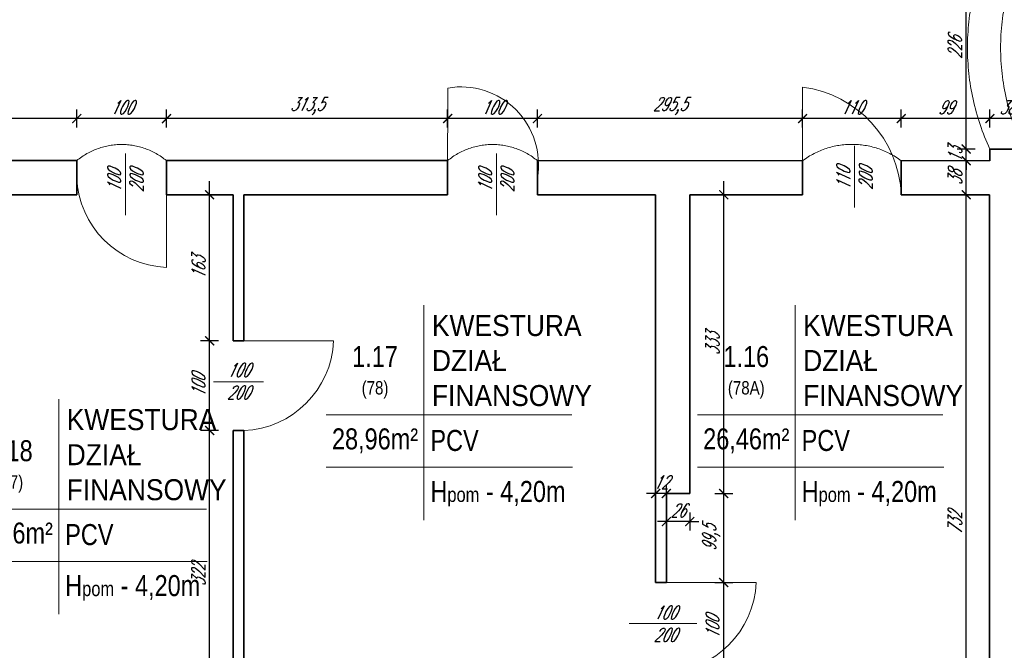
# Model space of a CAD drawing. Header units: millimetres. Extents: x 402 to 79005, y -7782 to 89952.
# Tile 147 of 256: x 23576 to 24673, y 28628 to 29332. Entities that reach past the tile are written whole.
import ezdxf

# ---------------------------------------------------------------- set-up
doc = ezdxf.new("R2010")
doc.units = ezdxf.units.MM
doc.header["$LTSCALE"] = 10
doc.linetypes.add('DASHED', pattern=[19.05, 12.7, -6.35])
doc.layers.get('0').update_dxf_attribs({"lineweight": 0})
doc.layers.get('Defpoints').update_dxf_attribs({"color": 253})
for name, color, linetype, lineweight in [('01 parter - ściany', 253, 'Continuous', 35), ('03_drzwi', 253, 'Continuous', 15), ('04-2_nad', 253, 'DASHED', 5), ('05-01_wymiary', 253, 'Continuous', 5), ('05-03_opis', 253, 'Continuous', 5)]:
    doc.layers.add(name, color=color, linetype=linetype, lineweight=lineweight)
doc.styles.add('ariel', font='ARIAL.TTF', dxfattribs={"width": 0.8})
doc.styles.add('ariel_wym', font='simplex.shx', dxfattribs={"width": 0.65, "oblique": 25})
doc.dimstyles.new('ariel 50 wnętrze', dxfattribs={"dimtxt": 15, "dimasz": 10, "dimexe": 10, "dimexo": 0, "dimgap": 5, "dimtad": 1, "dimdec": 1, "dimrnd": 0.5, "dimtxsty": 'ariel_wym', "dimblk": 'ARCHTICK', "dimcen": 2.5, "dimdle": 15, "dimazin": 0, "dimtfac": 1, "dimtdec": 1, "dimtix": 1, "dimtmove": 0, "dimatfit": 3, "dimldrblk": 'DOT', "dimfxl": 0, "dimarcsym": 0})

# ---------------------------------------------------------------- blocks, each defined once
blk = doc.blocks.new('_ArchTick')
at = {"color": 0, "linetype": 'ByBlock', "const_width": 0.15}
blk.add_lwpolyline([(-0.5, -0.5), (0.5, 0.5)], dxfattribs=at)
blk = doc.blocks.new('*D1583')
at = {"layer": '05-01_wymiary', "color": 0, "lineweight": -2}
for p, q in [((24657.4, 29211.4), (24657.4, 29231.4)), ((24695.4, 29211.4), (24695.4, 29231.4)), ((24710.4, 29221.4), (24642.4, 29221.4))]:
    blk.add_line(p, q, dxfattribs=at)
at = {"layer": 'Defpoints', "color": 0}
for p in [(24657.4, 29221.4), (24657.4, 29187.4), (24695.4, 29187.4)]:
    blk.add_point(p, dxfattribs=at)
at = {"layer": '05-01_wymiary', "color": 0, "lineweight": -2, "xscale": 10, "yscale": 10, "zscale": 10, "rotation": 180}
blk.add_blockref('_ArchTick', (24657.4, 29221.4), dxfattribs=at)
at = {"layer": '05-01_wymiary', "color": 0, "lineweight": -2, "xscale": 10, "yscale": 10, "zscale": 10}
blk.add_blockref('_ArchTick', (24695.4, 29221.4), dxfattribs=at)
at = {"layer": '05-01_wymiary', "color": 0, "insert": (24676.4, 29233.9), "char_height": 15, "attachment_point": 5, "style": 'ariel_wym'}
blk.add_mtext('38', dxfattribs=at)
blk = doc.blocks.new('_Dot')
at = {"color": 0, "linetype": 'ByBlock', "lineweight": -2}
blk.add_line((-0.5, 0), (-1, 0), dxfattribs=at)
at = {"color": 0, "linetype": 'ByBlock', "const_width": 0.5}
blk.add_lwpolyline([(-0.25, 0, 1), (0.25, 0, 1)], format="xyb", close=True, dxfattribs=at)
blk = doc.blocks.new('*D1584')
at = {"layer": '05-01_wymiary', "color": 0, "lineweight": -2}
for p, q in [((24558.6, 29211.4), (24558.6, 29231.4)), ((24657.4, 29211.4), (24657.4, 29231.4)), ((24672.4, 29221.4), (24543.6, 29221.4))]:
    blk.add_line(p, q, dxfattribs=at)
at = {"layer": 'Defpoints', "color": 0}
for p in [(24558.6, 29221.4), (24657.4, 29187.4), (24558.6, 29174.5)]:
    blk.add_point(p, dxfattribs=at)
at = {"layer": '05-01_wymiary', "color": 0, "lineweight": -2, "xscale": 10, "yscale": 10, "zscale": 10, "rotation": 180}
blk.add_blockref('_ArchTick', (24558.6, 29221.4), dxfattribs=at)
at = {"layer": '05-01_wymiary', "color": 0, "lineweight": -2, "xscale": 10, "yscale": 10, "zscale": 10}
blk.add_blockref('_ArchTick', (24657.4, 29221.4), dxfattribs=at)
at = {"layer": '05-01_wymiary', "color": 0, "insert": (24608, 29233.9), "char_height": 15, "attachment_point": 5, "style": 'ariel_wym'}
blk.add_mtext('99', dxfattribs=at)
blk = doc.blocks.new('*D1585')
at = {"layer": '05-01_wymiary', "color": 0, "lineweight": -2}
for p, q in [((24448.6, 29211.4), (24448.6, 29231.4)), ((24558.6, 29211.4), (24558.6, 29231.4)), ((24573.6, 29221.4), (24433.6, 29221.4))]:
    blk.add_line(p, q, dxfattribs=at)
at = {"layer": 'Defpoints', "color": 0}
for p in [(24448.6, 29221.4), (24448.6, 29174.5), (24558.6, 29174.5)]:
    blk.add_point(p, dxfattribs=at)
at = {"layer": '05-01_wymiary', "color": 0, "lineweight": -2, "xscale": 10, "yscale": 10, "zscale": 10, "rotation": 180}
blk.add_blockref('_ArchTick', (24448.6, 29221.4), dxfattribs=at)
at = {"layer": '05-01_wymiary', "color": 0, "lineweight": -2, "xscale": 10, "yscale": 10, "zscale": 10}
blk.add_blockref('_ArchTick', (24558.6, 29221.4), dxfattribs=at)
at = {"layer": '05-01_wymiary', "color": 0, "insert": (24503.6, 29233.9), "char_height": 15, "attachment_point": 5, "style": 'ariel_wym'}
blk.add_mtext('110', dxfattribs=at)
blk = doc.blocks.new('*D1586')
at = {"layer": '05-01_wymiary', "color": 0, "lineweight": -2}
for p, q in [((24153, 29211.4), (24153, 29231.4)), ((24448.6, 29211.4), (24448.6, 29231.4)), ((24463.6, 29221.4), (24138, 29221.4))]:
    blk.add_line(p, q, dxfattribs=at)
at = {"layer": 'Defpoints', "color": 0}
for p in [(24153, 29221.4), (24153, 29174.5), (24448.6, 29174.5)]:
    blk.add_point(p, dxfattribs=at)
at = {"layer": '05-01_wymiary', "color": 0, "lineweight": -2, "xscale": 10, "yscale": 10, "zscale": 10, "rotation": 180}
blk.add_blockref('_ArchTick', (24153, 29221.4), dxfattribs=at)
at = {"layer": '05-01_wymiary', "color": 0, "lineweight": -2, "xscale": 10, "yscale": 10, "zscale": 10}
blk.add_blockref('_ArchTick', (24448.6, 29221.4), dxfattribs=at)
at = {"layer": '05-01_wymiary', "color": 0, "insert": (24300.8, 29235.3), "char_height": 15, "attachment_point": 5, "style": 'ariel_wym'}
blk.add_mtext('295,5', dxfattribs=at)
blk = doc.blocks.new('*D1587')
at = {"layer": '05-01_wymiary', "color": 0, "lineweight": -2}
for p, q in [((24053, 29211.4), (24053, 29231.4)), ((24153, 29211.4), (24153, 29231.4)), ((24168, 29221.4), (24038, 29221.4))]:
    blk.add_line(p, q, dxfattribs=at)
at = {"layer": 'Defpoints', "color": 0}
for p in [(24053, 29221.4), (24053, 29174.5), (24153, 29174.5)]:
    blk.add_point(p, dxfattribs=at)
at = {"layer": '05-01_wymiary', "color": 0, "lineweight": -2, "xscale": 10, "yscale": 10, "zscale": 10, "rotation": 180}
blk.add_blockref('_ArchTick', (24053, 29221.4), dxfattribs=at)
at = {"layer": '05-01_wymiary', "color": 0, "lineweight": -2, "xscale": 10, "yscale": 10, "zscale": 10}
blk.add_blockref('_ArchTick', (24153, 29221.4), dxfattribs=at)
at = {"layer": '05-01_wymiary', "color": 0, "insert": (24103, 29233.9), "char_height": 15, "attachment_point": 5, "style": 'ariel_wym'}
blk.add_mtext('100', dxfattribs=at)
blk = doc.blocks.new('*D1588')
at = {"layer": '05-01_wymiary', "color": 0, "lineweight": -2}
for p, q in [((23739.6, 29211.4), (23739.6, 29231.4)), ((24053, 29211.4), (24053, 29231.4)), ((24068, 29221.4), (23724.6, 29221.4))]:
    blk.add_line(p, q, dxfattribs=at)
at = {"layer": 'Defpoints', "color": 0}
for p in [(23739.6, 29221.4), (23739.6, 29174.5), (24053, 29174.5)]:
    blk.add_point(p, dxfattribs=at)
at = {"layer": '05-01_wymiary', "color": 0, "lineweight": -2, "xscale": 10, "yscale": 10, "zscale": 10, "rotation": 180}
blk.add_blockref('_ArchTick', (23739.6, 29221.4), dxfattribs=at)
at = {"layer": '05-01_wymiary', "color": 0, "lineweight": -2, "xscale": 10, "yscale": 10, "zscale": 10}
blk.add_blockref('_ArchTick', (24053, 29221.4), dxfattribs=at)
at = {"layer": '05-01_wymiary', "color": 0, "insert": (23896.3, 29235.3), "char_height": 15, "attachment_point": 5, "style": 'ariel_wym'}
blk.add_mtext('313,5', dxfattribs=at)
blk = doc.blocks.new('*D1589')
at = {"layer": '05-01_wymiary', "color": 0, "lineweight": -2}
for p, q in [((23639.6, 29211.4), (23639.6, 29231.4)), ((23739.6, 29211.4), (23739.6, 29231.4)), ((23754.6, 29221.4), (23624.6, 29221.4))]:
    blk.add_line(p, q, dxfattribs=at)
at = {"layer": 'Defpoints', "color": 0}
for p in [(23639.6, 29221.4), (23639.6, 29174.5), (23739.6, 29174.5)]:
    blk.add_point(p, dxfattribs=at)
at = {"layer": '05-01_wymiary', "color": 0, "lineweight": -2, "xscale": 10, "yscale": 10, "zscale": 10, "rotation": 180}
blk.add_blockref('_ArchTick', (23639.6, 29221.4), dxfattribs=at)
at = {"layer": '05-01_wymiary', "color": 0, "lineweight": -2, "xscale": 10, "yscale": 10, "zscale": 10}
blk.add_blockref('_ArchTick', (23739.6, 29221.4), dxfattribs=at)
at = {"layer": '05-01_wymiary', "color": 0, "insert": (23689.6, 29233.9), "char_height": 15, "attachment_point": 5, "style": 'ariel_wym'}
blk.add_mtext('100', dxfattribs=at)
blk = doc.blocks.new('*D1590')
at = {"layer": '05-01_wymiary', "color": 0, "lineweight": -2}
for p, q in [((23414.6, 29211.4), (23414.6, 29231.4)), ((23639.6, 29211.4), (23639.6, 29231.4)), ((23654.6, 29221.4), (23399.6, 29221.4))]:
    blk.add_line(p, q, dxfattribs=at)
at = {"layer": 'Defpoints', "color": 0}
for p in [(23414.6, 29221.4), (23414.6, 29174.5), (23639.6, 29174.5)]:
    blk.add_point(p, dxfattribs=at)
at = {"layer": '05-01_wymiary', "color": 0, "lineweight": -2, "xscale": 10, "yscale": 10, "zscale": 10, "rotation": 180}
blk.add_blockref('_ArchTick', (23414.6, 29221.4), dxfattribs=at)
at = {"layer": '05-01_wymiary', "color": 0, "lineweight": -2, "xscale": 10, "yscale": 10, "zscale": 10}
blk.add_blockref('_ArchTick', (23639.6, 29221.4), dxfattribs=at)
at = {"layer": '05-01_wymiary', "color": 0, "insert": (23527.1, 29233.9), "char_height": 15, "attachment_point": 5, "style": 'ariel_wym'}
blk.add_mtext('225', dxfattribs=at)
blk = doc.blocks.new('*D1601')
at = {"layer": '05-01_wymiary', "color": 0, "lineweight": -2}
for p, q in [((23787.7, 28536.5), (23787.7, 28888.6)), ((23797.7, 28873.6), (23777.7, 28873.6)), ((23797.7, 28551.5), (23777.7, 28551.5))]:
    blk.add_line(p, q, dxfattribs=at)
at = {"layer": 'Defpoints', "color": 0}
for p in [(23787.7, 28873.6), (23813.8, 28873.6), (23813.8, 28551.5)]:
    blk.add_point(p, dxfattribs=at)
at = {"layer": '05-01_wymiary', "color": 0, "lineweight": -2, "xscale": 10, "yscale": 10, "zscale": 10}
for p, rotation in [((23787.7, 28873.6), 90), ((23787.7, 28551.5), 270)]:
    blk.add_blockref('_ArchTick', p, dxfattribs=dict(at, rotation=rotation))
at = {"layer": '05-01_wymiary', "color": 0, "insert": (23775.2, 28712.5), "char_height": 15, "attachment_point": 5, "rotation": 90, "style": 'ariel_wym'}
blk.add_mtext('322', dxfattribs=at)
blk = doc.blocks.new('*D1602')
at = {"layer": '05-01_wymiary', "color": 0, "lineweight": -2}
for p, q in [((23787.7, 28858.6), (23787.7, 28988.6)), ((23797.7, 28973.6), (23777.7, 28973.6)), ((23797.7, 28873.6), (23777.7, 28873.6))]:
    blk.add_line(p, q, dxfattribs=at)
at = {"layer": 'Defpoints', "color": 0}
for p in [(23787.7, 28973.6), (23813.8, 28973.6), (23813.8, 28873.6)]:
    blk.add_point(p, dxfattribs=at)
at = {"layer": '05-01_wymiary', "color": 0, "lineweight": -2, "xscale": 10, "yscale": 10, "zscale": 10}
for p, rotation in [((23787.7, 28973.6), 90), ((23787.7, 28873.6), 270)]:
    blk.add_blockref('_ArchTick', p, dxfattribs=dict(at, rotation=rotation))
at = {"layer": '05-01_wymiary', "color": 0, "insert": (23775.2, 28923.6), "char_height": 15, "attachment_point": 5, "rotation": 90, "style": 'ariel_wym'}
blk.add_mtext('100', dxfattribs=at)
blk = doc.blocks.new('*D1603')
at = {"layer": '05-01_wymiary', "color": 0, "lineweight": -2}
for p, q in [((23787.7, 28958.6), (23787.7, 29151.5)), ((23797.7, 29136.5), (23777.7, 29136.5)), ((23797.7, 28973.6), (23777.7, 28973.6))]:
    blk.add_line(p, q, dxfattribs=at)
at = {"layer": 'Defpoints', "color": 0}
for p in [(23787.7, 29136.5), (23813.8, 29136.5), (23813.8, 28973.6)]:
    blk.add_point(p, dxfattribs=at)
at = {"layer": '05-01_wymiary', "color": 0, "lineweight": -2, "xscale": 10, "yscale": 10, "zscale": 10}
for p, rotation in [((23787.7, 29136.5), 90), ((23787.7, 28973.6), 270)]:
    blk.add_blockref('_ArchTick', p, dxfattribs=dict(at, rotation=rotation))
at = {"layer": '05-01_wymiary', "color": 0, "insert": (23775.2, 29055), "char_height": 15, "attachment_point": 5, "rotation": 90, "style": 'ariel_wym'}
blk.add_mtext('163', dxfattribs=at)
blk = doc.blocks.new('*D1608')
at = {"layer": '05-01_wymiary', "color": 0, "lineweight": -2}
for p, q in [((24360.7, 28589.1), (24360.7, 28719.1)), ((24350.7, 28704.1), (24370.7, 28704.1)), ((24350.7, 28604.1), (24370.7, 28604.1))]:
    blk.add_line(p, q, dxfattribs=at)
at = {"layer": 'Defpoints', "color": 0}
for p in [(24297, 28704.1), (24360.7, 28704.1), (24296.8, 28604.1)]:
    blk.add_point(p, dxfattribs=at)
at = {"layer": '05-01_wymiary', "color": 0, "lineweight": -2, "xscale": 10, "yscale": 10, "zscale": 10}
for p, rotation in [((24360.7, 28704.1), 90), ((24360.7, 28604.1), 270)]:
    blk.add_blockref('_ArchTick', p, dxfattribs=dict(at, rotation=rotation))
at = {"layer": '05-01_wymiary', "color": 0, "insert": (24348.2, 28654.1), "char_height": 15, "attachment_point": 5, "rotation": 90, "style": 'ariel_wym'}
blk.add_mtext('100', dxfattribs=at)
blk = doc.blocks.new('*D1609')
at = {"layer": '05-01_wymiary', "color": 0, "lineweight": -2}
for p, q in [((24360.7, 28689.1), (24360.7, 28818.4)), ((24350.7, 28803.4), (24370.7, 28803.4)), ((24350.7, 28704.1), (24370.7, 28704.1))]:
    blk.add_line(p, q, dxfattribs=at)
at = {"layer": 'Defpoints', "color": 0}
for p in [(24322.8, 28803.4), (24360.7, 28803.4), (24297, 28704.1)]:
    blk.add_point(p, dxfattribs=at)
at = {"layer": '05-01_wymiary', "color": 0, "lineweight": -2, "xscale": 10, "yscale": 10, "zscale": 10}
for p, rotation in [((24360.7, 28803.4), 90), ((24360.7, 28704.1), 270)]:
    blk.add_blockref('_ArchTick', p, dxfattribs=dict(at, rotation=rotation))
at = {"layer": '05-01_wymiary', "color": 0, "insert": (24346.8, 28753.8), "char_height": 15, "attachment_point": 5, "rotation": 90, "style": 'ariel_wym'}
blk.add_mtext('99,5', dxfattribs=at)
blk = doc.blocks.new('*D1610')
at = {"layer": '05-01_wymiary', "color": 0, "lineweight": -2}
for p, q in [((24360.7, 28788.4), (24360.7, 29151.5)), ((24350.7, 29136.5), (24370.7, 29136.5)), ((24350.7, 28803.4), (24370.7, 28803.4))]:
    blk.add_line(p, q, dxfattribs=at)
at = {"layer": 'Defpoints', "color": 0}
for p in [(24322.8, 29136.5), (24360.7, 29136.5), (24322.8, 28803.4)]:
    blk.add_point(p, dxfattribs=at)
at = {"layer": '05-01_wymiary', "color": 0, "lineweight": -2, "xscale": 10, "yscale": 10, "zscale": 10}
for p, rotation in [((24360.7, 29136.5), 90), ((24360.7, 28803.4), 270)]:
    blk.add_blockref('_ArchTick', p, dxfattribs=dict(at, rotation=rotation))
at = {"layer": '05-01_wymiary', "color": 0, "insert": (24348.2, 28970), "char_height": 15, "attachment_point": 5, "rotation": 90, "style": 'ariel_wym'}
blk.add_mtext('333', dxfattribs=at)
blk = doc.blocks.new('*D1611')
at = {"layer": '05-01_wymiary', "color": 0, "lineweight": -2}
for p, q in [((24296.8, 28782), (24296.8, 28762)), ((24322.8, 28782), (24322.8, 28762)), ((24296.8, 28772), (24286.8, 28772)), ((24322.8, 28772), (24296.8, 28772)), ((24322.8, 28772), (24332.8, 28772))]:
    blk.add_line(p, q, dxfattribs=at)
at = {"layer": 'Defpoints', "color": 0}
for p in [(24296.8, 28803.4), (24322.8, 28803.4), (24296.8, 28772)]:
    blk.add_point(p, dxfattribs=at)
at = {"layer": '05-01_wymiary', "color": 0, "lineweight": -2, "xscale": 10, "yscale": 10, "zscale": 10}
blk.add_blockref('_ArchTick', (24296.8, 28772), dxfattribs=at)
at = {"layer": '05-01_wymiary', "color": 0, "lineweight": -2, "xscale": 10, "yscale": 10, "zscale": 10, "rotation": 180}
blk.add_blockref('_ArchTick', (24322.8, 28772), dxfattribs=at)
at = {"layer": '05-01_wymiary', "color": 0, "insert": (24309.8, 28784.5), "char_height": 15, "attachment_point": 5, "style": 'ariel_wym'}
blk.add_mtext('26', dxfattribs=at)
blk = doc.blocks.new('*D1612')
at = {"layer": '05-01_wymiary', "color": 0, "lineweight": -2}
for p, q in [((24284.8, 28803.4), (24284.8, 28813.4)), ((24296.8, 28793.4), (24296.8, 28813.4)), ((24284.8, 28803.4), (24274.8, 28803.4)), ((24296.8, 28803.4), (24284.8, 28803.4)), ((24296.8, 28803.4), (24306.8, 28803.4))]:
    blk.add_line(p, q, dxfattribs=at)
at = {"layer": 'Defpoints', "color": 0}
for p in [(24284.8, 28803.4), (24284.8, 28803.4), (24296.8, 28772)]:
    blk.add_point(p, dxfattribs=at)
at = {"layer": '05-01_wymiary', "color": 0, "lineweight": -2, "xscale": 10, "yscale": 10, "zscale": 10}
blk.add_blockref('_ArchTick', (24284.8, 28803.4), dxfattribs=at)
at = {"layer": '05-01_wymiary', "color": 0, "lineweight": -2, "xscale": 10, "yscale": 10, "zscale": 10, "rotation": 180}
blk.add_blockref('_ArchTick', (24296.8, 28803.4), dxfattribs=at)
at = {"layer": '05-01_wymiary', "color": 0, "insert": (24290.8, 28815.9), "char_height": 15, "attachment_point": 5, "style": 'ariel_wym'}
blk.add_mtext('12', dxfattribs=at)
blk = doc.blocks.new('*D1613')
at = {"layer": '05-01_wymiary', "color": 0, "lineweight": -2}
for p, q in [((24631, 28389.5), (24631, 29151.5)), ((24631, 29136.5), (24621, 29136.5)), ((24641, 28404.5), (24621, 28404.5))]:
    blk.add_line(p, q, dxfattribs=at)
at = {"layer": 'Defpoints', "color": 0}
for p in [(24631, 29136.5), (24631, 29136.5), (24656.8, 28404.5)]:
    blk.add_point(p, dxfattribs=at)
at = {"layer": '05-01_wymiary', "color": 0, "lineweight": -2, "xscale": 10, "yscale": 10, "zscale": 10}
for p, rotation in [((24631, 29136.5), 90), ((24631, 28404.5), 270)]:
    blk.add_blockref('_ArchTick', p, dxfattribs=dict(at, rotation=rotation))
at = {"layer": '05-01_wymiary', "color": 0, "insert": (24618.5, 28770.5), "char_height": 15, "attachment_point": 5, "rotation": 90, "style": 'ariel_wym'}
blk.add_mtext('732', dxfattribs=at)
blk = doc.blocks.new('*D1614')
at = {"layer": '05-01_wymiary', "color": 0, "lineweight": -2}
for p, q in [((24631, 29121.5), (24631, 29189.4)), ((24641, 29174.4), (24621, 29174.4)), ((24631, 29136.5), (24621, 29136.5))]:
    blk.add_line(p, q, dxfattribs=at)
at = {"layer": 'Defpoints', "color": 0}
for p in [(24631, 29174.4), (24657.4, 29174.4), (24631, 29136.5)]:
    blk.add_point(p, dxfattribs=at)
at = {"layer": '05-01_wymiary', "color": 0, "lineweight": -2, "xscale": 10, "yscale": 10, "zscale": 10}
for p, rotation in [((24631, 29174.4), 90), ((24631, 29136.5), 270)]:
    blk.add_blockref('_ArchTick', p, dxfattribs=dict(at, rotation=rotation))
at = {"layer": '05-01_wymiary', "color": 0, "insert": (24618.5, 29155.5), "char_height": 15, "attachment_point": 5, "rotation": 90, "style": 'ariel_wym'}
blk.add_mtext('38', dxfattribs=at)
blk = doc.blocks.new('*D1615')
at = {"layer": '05-01_wymiary', "color": 0, "lineweight": -2}
for p, q in [((24631, 29187.5), (24631, 29197.5)), ((24641, 29187.5), (24621, 29187.5)), ((24631, 29174.4), (24631, 29187.5)), ((24641, 29174.4), (24621, 29174.4)), ((24631, 29174.4), (24631, 29164.4))]:
    blk.add_line(p, q, dxfattribs=at)
at = {"layer": 'Defpoints', "color": 0}
for p in [(24631, 29187.5), (24657.4, 29187.5), (24657.4, 29174.4)]:
    blk.add_point(p, dxfattribs=at)
at = {"layer": '05-01_wymiary', "color": 0, "lineweight": -2, "xscale": 10, "yscale": 10, "zscale": 10}
for p, rotation in [((24631, 29187.5), 270), ((24631, 29174.4), 90)]:
    blk.add_blockref('_ArchTick', p, dxfattribs=dict(at, rotation=rotation))
at = {"layer": '05-01_wymiary', "color": 0, "insert": (24618.5, 29181), "char_height": 15, "attachment_point": 5, "rotation": 90, "style": 'ariel_wym'}
blk.add_mtext('13', dxfattribs=at)
blk = doc.blocks.new('*D1616')
at = {"layer": '05-01_wymiary', "color": 0, "lineweight": -2}
for p, q in [((24631, 29172.5), (24631, 29428.5)), ((24641, 29413.5), (24621, 29413.5)), ((24641, 29187.5), (24621, 29187.5))]:
    blk.add_line(p, q, dxfattribs=at)
at = {"layer": 'Defpoints', "color": 0}
for p in [(24631, 29413.5), (24657.4, 29413.5), (24657.4, 29187.5)]:
    blk.add_point(p, dxfattribs=at)
at = {"layer": '05-01_wymiary', "color": 0, "lineweight": -2, "xscale": 10, "yscale": 10, "zscale": 10}
for p, rotation in [((24631, 29413.5), 90), ((24631, 29187.5), 270)]:
    blk.add_blockref('_ArchTick', p, dxfattribs=dict(at, rotation=rotation))
at = {"layer": '05-01_wymiary', "color": 0, "insert": (24618.5, 29300.5), "char_height": 15, "attachment_point": 5, "rotation": 90, "style": 'ariel_wym'}
blk.add_mtext('226', dxfattribs=at)

msp = doc.modelspace()

# ---------------------------------------------------------------- linework, layer by layer
at = {"layer": '01 parter - ściany'}
for p, q in [((24657.361, 29187.432), (24657.361, 29174.432)), ((24657.361, 29187.432), (24695.361, 29187.432)), ((23639.599, 29174.499), (23414.615, 29174.499)), ((23639.599, 29174.499), (23639.599, 29136.499)), ((24053.008, 29174.499), (23739.599, 29174.499)), ((23739.599, 29174.499), (23739.599, 29136.499)), ((24053.008, 29174.499), (24053.008, 29136.499)), ((24448.589, 29174.459), (24153.008, 29174.499)), ((24153.008, 29174.499), (24153.008, 29136.499)), ((24448.565, 29174.432), (24448.565, 29136.499)), ((24657.361, 29174.499), (24558.565, 29174.432)), ((24558.565, 29174.432), (24558.565, 29136.499)), ((23639.599, 29136.499), (23506.835, 29136.499)), ((23813.835, 29136.499), (23739.587, 29136.499)), ((23813.835, 28973.551), (23813.835, 29136.499)), ((24053.008, 29136.499), (23825.835, 29136.499)), ((23825.835, 29136.499), (23825.835, 28973.551)), ((24284.835, 29136.499), (24152.996, 29136.499)), ((24284.835, 29136.499), (24284.835, 28704.094)), ((24448.565, 29136.525), (24322.835, 29136.499)), ((24322.835, 28803.448), (24322.835, 29136.499)), ((24656.835, 29136.499), (24558.565, 29136.499)), ((24656.835, 28532.206), (24656.835, 29136.499)), ((23825.835, 28973.551), (23813.835, 28973.551)), ((23813.835, 28551.499), (23813.835, 28873.551)), ((23825.835, 28873.551), (23813.835, 28873.551)), ((23825.835, 28873.551), (23825.835, 28551.499)), ((24296.835, 28803.448), (24320.835, 28803.448)), ((24296.835, 28803.448), (24322.835, 28803.448)), ((24296.835, 28704.094), (24296.835, 28803.448)), ((24296.835, 28704.094), (24296.835, 28803.448)), ((24296.957, 28704.094), (24284.835, 28704.094))]:
    msp.add_line(p, q, dxfattribs=at)
at = {"layer": '03_drzwi'}
for p, q in [((24053.074, 29255.499), (24053.008, 29155.499)), ((24448.63, 29256.605), (24448.565, 29136.499)), ((23693.987, 29113.613), (23693.977, 29182.494)), ((24107.396, 29113.613), (24107.386, 29182.494)), ((24506.646, 29122.119), (24506.636, 29191)), ((23739.534, 29055.499), (23739.599, 29155.499)), ((23925.835, 28973.486), (23825.835, 28973.551)), ((23847.927, 28927.939), (23792.041, 28927.919)), ((24396.835, 28704.029), (24296.835, 28704.094)), ((24330.68, 28658.482), (24255.319, 28658.462))]:
    msp.add_line(p, q, dxfattribs=at)
for centre, radius, start, end in [((24067.732, 29170.213), 86.537, 350.210352, 99.752169), ((24432.323, 29131.314), 126.348, 2.351906, 82.584641), ((23743.827, 29159.724), 104.314, 182.321384, 267.641137), ((23821.609, 28977.779), 104.314, 272.321384, 357.641137), ((24292.609, 28708.322), 104.314, 272.321384, 357.641137)]:
    msp.add_arc(centre, radius, start, end, dxfattribs=at)
at = {"layer": '04-2_nad', "ltscale": 2}
for centre, radius, start, end in [((24900.252, 29300.496), 267.892, 155.050339, 204.949661), ((24927.205, 29300.496), 257.917, 154.015061, 205.984939), ((23689.599, 29114.313), 78.245, 50.281519, 129.718481), ((24103.008, 29114.313), 78.245, 50.281519, 129.718481), ((24503.592, 29100.469), 92.194, 53.373833, 126.626172)]:
    msp.add_arc(centre, radius, start, end, dxfattribs=at)
at = {"layer": '05-03_opis'}
for p, q in [((24026.529, 29013.539), (24026.529, 28773.712)), ((24440.288, 29013.539), (24440.288, 28773.712)), ((23619.465, 28908.559), (23619.465, 28668.732)), ((23917.617, 28890.977), (24191.326, 28890.977)), ((24331.376, 28890.977), (24605.085, 28890.977)), ((23917.617, 28832.619), (24192.088, 28832.619)), ((24331.376, 28832.619), (24605.847, 28832.619)), ((23510.553, 28785.997), (23784.262, 28785.997)), ((23510.553, 28727.64), (23785.023, 28727.64))]:
    msp.add_line(p, q, dxfattribs=at)

# ---------------------------------------------------------------- texts
at = {"layer": '03_drzwi', "char_height": 15, "width": 160.59049, "attachment_point": 1, "style": 'ariel_wym'}
for s, insert, rotation in [('100\\P200', (23673.829, 29139.241), 89.991501), ('100\\P200', (24087.238, 29139.241), 89.991501), ('110\\P200', (24486.488, 29141.811), 89.991501), ('100\\P200', (23807.15, 28948.552), 359.991501), ('100\\P200', (24282.692, 28678.146), 359.991501)]:
    msp.add_mtext(s, dxfattribs=dict(at, insert=insert, rotation=rotation))
at = {"layer": '05-03_opis', "char_height": 23.4234, "style": 'ariel'}
for s, insert, width, attachment_point in [('{\\fArial|b0|i0|c238|p34;\\W0.9;KWESTURA\\PDZIAŁ \\PFINANSOWY}', (24035.441, 28951.461), 356.6375, 4), ('{\\fArial|b0|i0|c238|p34;\\W0.9;KWESTURA\\PDZIAŁ \\PFINANSOWY}', (24449.2, 28951.461), 356.6375, 4), ('{\\fArial|b0|i0|c238|p34;1.17\\P\\H0.6404x;(78)}', (23972.073, 28938.481), 108.9126, 5), ('{\\fArial|b0|i0|c238|p34;1.16\\P\\H0.6404x;(78A)}', (24385.832, 28938.481), 108.9126, 5), ('{\\fArial|b0|i0|c238|p34;\\W0.9;KWESTURA\\PDZIAŁ \\PFINANSOWY}', (23628.377, 28846.482), 356.6375, 4), ('{\\fArial|b0|i0|c238|p34;28,96m²}', (23972.073, 28862.073), 108.9126, 5), (' PCV', (24026.529, 28862.349), 322.78897, 4), ('{\\fArial|b0|i0|c238|p34;26,46m²}', (24385.832, 28862.073), 108.9126, 5), (' PCV', (24440.288, 28862.349), 322.78897, 4), ('{\\fArial|b0|i0|c238|p34;1.18\\P\\H0.6404x;(77)}', (23565.009, 28833.501), 108.9126, 5), ('{\\fArial|b0|i0|c238|p34; H\\H0.7x;pom\\H1.429x; - 4,20m}', (24026.529, 28803.166), 322.789, 4), ('{\\fArial|b0|i0|c238|p34; H\\H0.7x;pom\\H1.429x; - 4,20m}', (24440.288, 28803.166), 322.789, 4), ('{\\fArial|b0|i0|c238|p34;17,96m²}', (23565.009, 28757.094), 108.9126, 5), (' PCV', (23619.465, 28757.369), 322.78897, 4), ('{\\fArial|b0|i0|c238|p34; H\\H0.7x;pom\\H1.429x; - 4,20m}', (23619.465, 28698.186), 322.789, 4)]:
    msp.add_mtext(s, dxfattribs=dict(at, insert=insert, width=width, attachment_point=attachment_point))

# ---------------------------------------------------------------- dimensions: what is measured, and where the dimension line sits
at = {"layer": '05-01_wymiary'}
for base, p1, p2, picture, middle in [((24630.95, 29413.499), (24657.361, 29187.493), (24657.361, 29413.499), '*D1616', (24618.45, 29300.496)), ((24630.95, 29187.493), (24657.361, 29174.432), (24657.361, 29187.493), '*D1615', (24618.45, 29180.963)), ((24630.95, 29174.432), (24630.95, 29136.499), (24657.361, 29174.432), '*D1614', (24618.45, 29155.465)), ((23787.716, 29136.499), (23813.835, 28973.551), (23813.835, 29136.499), '*D1603', (23775.216, 29055.025)), ((24360.742, 29136.499), (24322.835, 28803.448), (24322.835, 29136.499), '*D1610', (24348.242, 28969.973)), ((23787.716, 28973.551), (23813.835, 28873.551), (23813.835, 28973.551), '*D1602', (23775.216, 28923.551)), ((24360.742, 28803.448), (24296.957, 28704.094), (24322.835, 28803.448), '*D1609', (24346.813, 28753.771)), ((24360.742, 28704.094), (24296.835, 28604.094), (24296.957, 28704.094), '*D1608', (24348.242, 28654.094))]:
    dim = msp.add_linear_dim(base=base, p1=p1, p2=p2, angle=90, dimstyle='ariel 50 wnętrze', override={"dimtmove": 1}, dxfattribs=at)
    dim.commit()
    dim.dimension.update_dxf_attribs({"geometry": picture, "text_midpoint": middle})
for base, p1, p2, picture, middle in [((23414.615, 29221.391), (23639.599, 29174.499), (23414.615, 29174.499), '*D1590', (23527.107, 29233.891)), ((23639.599, 29221.391), (23739.599, 29174.499), (23639.599, 29174.499), '*D1589', (23689.599, 29233.891)), ((23739.599, 29221.391), (24053.008, 29174.499), (23739.599, 29174.499), '*D1588', (23896.304, 29235.319)), ((24053.008, 29221.391), (24153.008, 29174.499), (24053.008, 29174.499), '*D1587', (24103.008, 29233.891)), ((24153.008, 29221.391), (24448.589, 29174.459), (24153.008, 29174.499), '*D1586', (24300.799, 29235.319)), ((24448.589, 29221.417), (24558.594, 29174.459), (24448.589, 29174.459), '*D1585', (24503.592, 29233.917)), ((24558.594, 29221.391), (24657.361, 29187.432), (24558.594, 29174.459), '*D1584', (24607.977, 29233.891)), ((24657.361, 29221.391), (24695.361, 29187.432), (24657.361, 29187.432), '*D1583', (24676.361, 29233.891)), ((24284.835, 28803.448), (24296.835, 28772.011), (24284.835, 28803.448), '*D1612', (24290.835, 28815.948))]:
    dim = msp.add_linear_dim(base=base, p1=p1, p2=p2, dimstyle='ariel 50 wnętrze', override={"dimtmove": 1}, dxfattribs=at)
    dim.commit()
    dim.dimension.update_dxf_attribs({"geometry": picture, "text_midpoint": middle})
for base, p1, p2, picture, middle in [((24630.95, 29136.499), (24656.835, 28404.499), (24630.95, 29136.499), '*D1613', (24618.45, 28770.499)), ((23787.716, 28873.551), (23813.835, 28551.499), (23813.835, 28873.551), '*D1601', (23775.216, 28712.525))]:
    dim = msp.add_linear_dim(base=base, p1=p1, p2=p2, angle=90, dimstyle='ariel 50 wnętrze', dxfattribs=at)
    dim.commit()
    dim.dimension.update_dxf_attribs({"geometry": picture, "text_midpoint": middle})
dim = msp.add_linear_dim(base=(24296.835, 28772.011), p1=(24322.835, 28803.448), p2=(24296.835, 28803.448), dimstyle='ariel 50 wnętrze', dxfattribs=at)
dim.commit()
dim.dimension.update_dxf_attribs({"geometry": '*D1611', "text_midpoint": (24309.835, 28784.511)})

doc.saveas('drawing.dxf')
